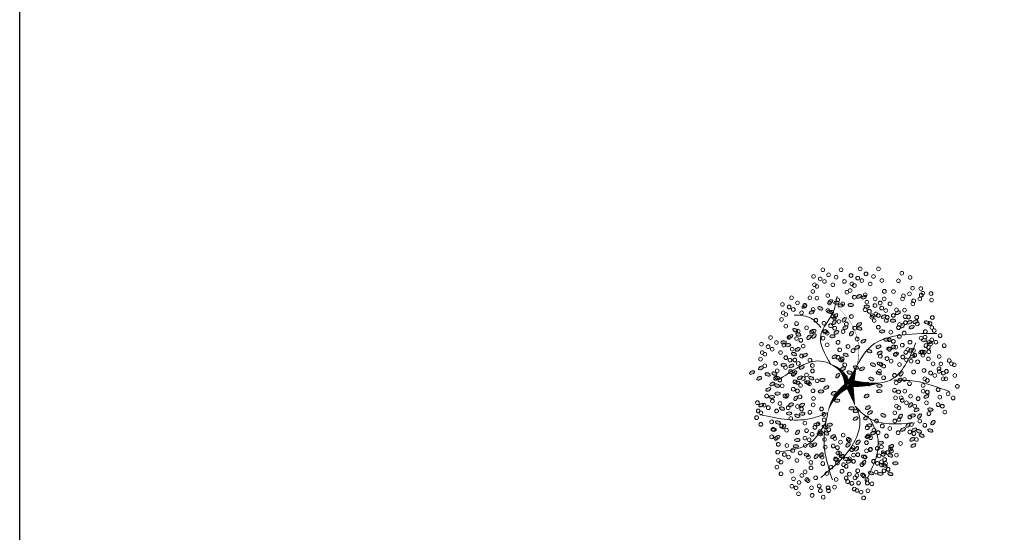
# Model space of a CAD drawing. Header units: millimetres. Extents: x 2197 to 2788, y 425 to 589.
# Tile 36 of 50: x 2620 to 2642, y 502 to 514. Entities that reach past the tile are written whole.
import ezdxf

# ---------------------------------------------------------------- set-up
doc = ezdxf.new("R2010")
doc.units = ezdxf.units.MM
doc.layers.add('01 - Vegetación', color=3, linetype='Continuous', lineweight=0)
doc.layers.add('Cotas', color=3, linetype='Continuous')

# ---------------------------------------------------------------- blocks, each defined once
blk = doc.blocks.new('17')
at = {"layer": '01 - Vegetación'}
for points in [[(4495.84, 1680.23, 1.33, 0.0221, 0.199177), (4489.97, 1684.48, 0.0221, 0.0221, 1.224983)], [(4496.02, 1680.23, 1.33, 0.0221, 0.286986), (4500.47, 1683.82, 0.0221, 0.0221, -1.494927)], [(4497.07, 1679.43, 0.133, 0.0221, 0.381476), (4512.91, 1682.47, 0.0221, 0.0221, -1.841687)], [(4496.02, 1679.76, 1.77, 0.0221, 0), (4491.39, 1678.53, 0.0221, 0.0221, 0)], [(4496.02, 1679.66, 1.77, 0.0221, 0), (4500.28, 1678.15, 0.0221, 0.0221, 0)], [(4496.4, 1679.85, 1.77, 0.0221, 0.074947), (4496.4, 1672.95, 0.0221, 0.0221, 0.762797)]]:
    blk.add_lwpolyline(points, format="xyseb", dxfattribs=at)
for points in [[(4490, 1684.47), (4488.83, 1687.51), (4489.5, 1699.09)], [(4487.73, 1684.98), (4483.44, 1688.25), (4481.42, 1694.81)], [(4497.83, 1680.19), (4501.11, 1685.48), (4497.33, 1694.81)], [(4508.5, 1685.98), (4510.45, 1688), (4511.21, 1691.78)], [(4490, 1684.47), (4482.94, 1685.23), (4475.36, 1683.47)], [(4491.39, 1678.53), (4489.02, 1677.58), (4485.46, 1677.92), (4475.87, 1685.99)], [(4500.47, 1683.82), (4506.92, 1685.99), (4511.46, 1683.47), (4515.25, 1682.46)], [(4491.39, 1678.53), (4489, 1675.9), (4487.73, 1665.57)], [(4496.57, 1678.43), (4497.07, 1670.86), (4505.15, 1665.32)], [(4497.07, 1679.43), (4503.89, 1675.65), (4507.17, 1660.78)], [(4488.74, 1675.4), (4484.7, 1673.64), (4475.11, 1676.16)], [(4497.07, 1670.11), (4496.82, 1665.57), (4494.55, 1658.01)]]:
    blk.add_spline(points, degree=3, dxfattribs=at)
blk = doc.blocks.new('16')
at = {"layer": '01 - Vegetación'}
h = blk.add_hatch(color=40, dxfattribs=at)
h.set_gradient(color1=(255, 191, 0), color2=(223, 255, 127), rotation=180, centered=1, tint=1, name='INVSPHERICAL')
edge = h.paths.add_edge_path()
edge.add_ellipse((4538.847, 1678.642), major_axis=(-0.0033, 0.0777), ratio=0.578492, start_angle=0, end_angle=360, ccw=False)
edge = h.paths.add_edge_path()
edge.add_ellipse((4538.961, 1678.487), major_axis=(-0.0349, 0.0695), ratio=0.578492, start_angle=0, end_angle=360, ccw=False)
edge = h.paths.add_edge_path()
edge.add_ellipse((4538.69, 1678.926), major_axis=(-0.0594, 0.0503), ratio=0.578492, start_angle=0, end_angle=360, ccw=False)
edge = h.paths.add_edge_path()
edge.add_ellipse((4538.676, 1678.266), major_axis=(-0.0033, 0.0777), ratio=0.578492, start_angle=0, end_angle=360, ccw=False)
edge = h.paths.add_edge_path()
edge.add_ellipse((4541.23, 1679.281), major_axis=(0.0274, 0.0728), ratio=0.578492, start_angle=0, end_angle=360, ccw=False)
edge = h.paths.add_edge_path()
edge.add_ellipse((4540.829, 1679.36), major_axis=(-0.0349, 0.0695), ratio=0.578492, start_angle=0, end_angle=360, ccw=False)
edge = h.paths.add_edge_path()
edge.add_ellipse((4541.174, 1679.607), major_axis=(-0.0349, 0.0695), ratio=0.578492, start_angle=0, end_angle=360, ccw=False)
edge = h.paths.add_edge_path()
edge.add_ellipse((4541.072, 1679.421), major_axis=(0.0274, 0.0728), ratio=0.578492, start_angle=0, end_angle=360, ccw=False)
edge = h.paths.add_edge_path()
edge.add_ellipse((4540.113, 1679.632), major_axis=(-0.0349, 0.0695), ratio=0.578492, start_angle=0, end_angle=360, ccw=False)
edge = h.paths.add_edge_path()
edge.add_ellipse((4540.279, 1679.843), major_axis=(-0.0349, 0.0695), ratio=0.578492, start_angle=0, end_angle=360, ccw=False)
edge = h.paths.add_edge_path()
edge.add_ellipse((4540.165, 1679.999), major_axis=(-0.0033, 0.0777), ratio=0.578492, start_angle=0, end_angle=360, ccw=False)
edge = h.paths.add_edge_path()
edge.add_ellipse((4540.499, 1679.956), major_axis=(-0.0033, 0.0777), ratio=0.578492, start_angle=0, end_angle=360, ccw=False)
edge = h.paths.add_edge_path()
edge.add_ellipse((4540.629, 1679.513), major_axis=(-0.0594, 0.0503), ratio=0.578492, start_angle=0, end_angle=360, ccw=False)
edge = h.paths.add_edge_path()
edge.add_ellipse((4540.551, 1680.278), major_axis=(0.0274, 0.0728), ratio=0.578492, start_angle=0, end_angle=360, ccw=False)
edge = h.paths.add_edge_path()
edge.add_ellipse((4539.201, 1679.744), major_axis=(-0.0033, 0.0777), ratio=0.578492, start_angle=0, end_angle=360, ccw=False)
edge = h.paths.add_edge_path()
edge.add_ellipse((4539.14, 1679.893), major_axis=(0.0274, 0.0728), ratio=0.578492, start_angle=0, end_angle=360, ccw=False)
edge = h.paths.add_edge_path()
edge.add_ellipse((4539.208, 1680.126), major_axis=(-0.0033, 0.0777), ratio=0.578492, start_angle=0, end_angle=360, ccw=False)
edge = h.paths.add_edge_path()
edge.add_ellipse((4538.979, 1680.681), major_axis=(-0.0594, 0.0503), ratio=0.578492, start_angle=0, end_angle=360, ccw=False)
edge = h.paths.add_edge_path()
edge.add_ellipse((4538.577, 1680.728), major_axis=(-0.0033, 0.0777), ratio=0.578492, start_angle=0, end_angle=360, ccw=False)
edge = h.paths.add_edge_path()
edge.add_ellipse((4538.926, 1680.033), major_axis=(0.0274, 0.0728), ratio=0.578492, start_angle=0, end_angle=360, ccw=False)
edge = h.paths.add_edge_path()
edge.add_ellipse((4538.95, 1679.842), major_axis=(0.0274, 0.0728), ratio=0.578492, start_angle=0, end_angle=360, ccw=False)
edge = h.paths.add_edge_path()
edge.add_ellipse((4538.621, 1680.191), major_axis=(-0.0349, 0.0695), ratio=0.578492, start_angle=0, end_angle=360, ccw=False)
edge = h.paths.add_edge_path()
edge.add_ellipse((4538.328, 1680.411), major_axis=(0.0274, 0.0728), ratio=0.578492, start_angle=0, end_angle=360, ccw=False)
edge = h.paths.add_edge_path()
edge.add_ellipse((4538.283, 1680.138), major_axis=(-0.0594, 0.0503), ratio=0.578492, start_angle=0, end_angle=360, ccw=False)
edge = h.paths.add_edge_path()
edge.add_ellipse((4538.32, 1679.993), major_axis=(-0.0594, 0.0503), ratio=0.578492, start_angle=0, end_angle=360, ccw=False)
edge = h.paths.add_edge_path()
edge.add_ellipse((4538.755, 1680.687), major_axis=(-0.0033, 0.0777), ratio=0.578492, start_angle=0, end_angle=360, ccw=False)
edge = h.paths.add_edge_path()
edge.add_ellipse((4538.834, 1681.261), major_axis=(-0.0349, 0.0695), ratio=0.578492, start_angle=0, end_angle=360, ccw=False)
edge = h.paths.add_edge_path()
edge.add_ellipse((4539.054, 1681.374), major_axis=(-0.0033, 0.0777), ratio=0.578492, start_angle=0, end_angle=360, ccw=False)
edge = h.paths.add_edge_path()
edge.add_ellipse((4539.147, 1681.076), major_axis=(-0.0594, 0.0503), ratio=0.578492, start_angle=0, end_angle=360, ccw=False)
edge = h.paths.add_edge_path()
edge.add_ellipse((4539.52, 1680.541), major_axis=(-0.0033, 0.0777), ratio=0.578492, start_angle=0, end_angle=360, ccw=False)
edge = h.paths.add_edge_path()
edge.add_ellipse((4539.459, 1680.689), major_axis=(0.0274, 0.0728), ratio=0.578492, start_angle=0, end_angle=360, ccw=False)
edge = h.paths.add_edge_path()
edge.add_ellipse((4539.527, 1680.923), major_axis=(-0.0033, 0.0777), ratio=0.578492, start_angle=0, end_angle=360, ccw=False)
edge = h.paths.add_edge_path()
edge.add_ellipse((4539.265, 1681.244), major_axis=(0.0274, 0.0728), ratio=0.578492, start_angle=0, end_angle=360, ccw=False)
edge = h.paths.add_edge_path()
edge.add_ellipse((4539.188, 1677.478), major_axis=(-0.0594, 0.0503), ratio=0.578492, start_angle=0, end_angle=360, ccw=False)
edge = h.paths.add_edge_path()
edge.add_ellipse((4539.473, 1678.19), major_axis=(0.0274, 0.0728), ratio=0.578492, start_angle=0, end_angle=360, ccw=False)
edge = h.paths.add_edge_path()
edge.add_ellipse((4540.696, 1678.325), major_axis=(0.0274, 0.0728), ratio=0.578492, start_angle=0, end_angle=360, ccw=False)
edge = h.paths.add_edge_path()
edge.add_ellipse((4540.33, 1678.305), major_axis=(-0.0033, 0.0777), ratio=0.578492, start_angle=0, end_angle=360, ccw=False)
edge = h.paths.add_edge_path()
edge.add_ellipse((4540.174, 1678.307), major_axis=(-0.0033, 0.0777), ratio=0.578492, start_angle=0, end_angle=360, ccw=False)
edge = h.paths.add_edge_path()
edge.add_ellipse((4540.488, 1677.717), major_axis=(-0.0594, 0.0503), ratio=0.578492, start_angle=0, end_angle=360, ccw=False)
edge = h.paths.add_edge_path()
edge.add_ellipse((4540.676, 1677.675), major_axis=(-0.0594, 0.0503), ratio=0.578492, start_angle=0, end_angle=360, ccw=False)
edge = h.paths.add_edge_path()
edge.add_ellipse((4539.469, 1677.341), major_axis=(-0.0033, 0.0777), ratio=0.578492, start_angle=0, end_angle=360, ccw=False)
edge = h.paths.add_edge_path()
edge.add_ellipse((4539.773, 1677.406), major_axis=(-0.0594, 0.0503), ratio=0.578492, start_angle=0, end_angle=360, ccw=False)
edge = h.paths.add_edge_path()
edge.add_ellipse((4539.631, 1677.23), major_axis=(-0.0349, 0.0695), ratio=0.578492, start_angle=0, end_angle=360, ccw=False)
edge = h.paths.add_edge_path()
edge.add_ellipse((4539.445, 1677.695), major_axis=(-0.0594, 0.0503), ratio=0.578492, start_angle=0, end_angle=360, ccw=False)
edge = h.paths.add_edge_path()
edge.add_ellipse((4542.676, 1679.136), major_axis=(-0.0033, 0.0777), ratio=0.578492, start_angle=0, end_angle=360, ccw=False)
edge = h.paths.add_edge_path()
edge.add_ellipse((4542.661, 1679.428), major_axis=(-0.0033, 0.0777), ratio=0.578492, start_angle=0, end_angle=360, ccw=False)
edge = h.paths.add_edge_path()
edge.add_ellipse((4542.742, 1679.554), major_axis=(-0.0033, 0.0777), ratio=0.578492, start_angle=0, end_angle=360, ccw=False)
edge = h.paths.add_edge_path()
edge.add_ellipse((4542.776, 1679.728), major_axis=(-0.0349, 0.0695), ratio=0.578492, start_angle=0, end_angle=360, ccw=False)
edge = h.paths.add_edge_path()
edge.add_ellipse((4542.477, 1679.745), major_axis=(0.0274, 0.0728), ratio=0.578492, start_angle=0, end_angle=360, ccw=False)
edge = h.paths.add_edge_path()
edge.add_ellipse((4542.578, 1680.02), major_axis=(0.0274, 0.0728), ratio=0.578492, start_angle=0, end_angle=360, ccw=False)
edge = h.paths.add_edge_path()
edge.add_ellipse((4542.466, 1680.268), major_axis=(-0.0349, 0.0695), ratio=0.578492, start_angle=0, end_angle=360, ccw=False)
edge = h.paths.add_edge_path()
edge.add_ellipse((4542.632, 1680.479), major_axis=(-0.0349, 0.0695), ratio=0.578492, start_angle=0, end_angle=360, ccw=False)
edge = h.paths.add_edge_path()
edge.add_ellipse((4542.359, 1679.577), major_axis=(-0.0594, 0.0503), ratio=0.578492, start_angle=0, end_angle=360, ccw=False)
edge = h.paths.add_edge_path()
edge.add_ellipse((4542.171, 1679.619), major_axis=(-0.0594, 0.0503), ratio=0.578492, start_angle=0, end_angle=360, ccw=False)
edge = h.paths.add_edge_path()
edge.add_ellipse((4542.246, 1679.328), major_axis=(-0.0594, 0.0503), ratio=0.578492, start_angle=0, end_angle=360, ccw=False)
edge = h.paths.add_edge_path()
edge.add_ellipse((4542.369, 1678.498), major_axis=(0.0274, 0.0728), ratio=0.578492, start_angle=0, end_angle=360, ccw=False)
edge = h.paths.add_edge_path()
edge.add_ellipse((4542.902, 1678.749), major_axis=(-0.0349, 0.0695), ratio=0.578492, start_angle=0, end_angle=360, ccw=False)
edge = h.paths.add_edge_path()
edge.add_ellipse((4542.925, 1678.897), major_axis=(-0.0349, 0.0695), ratio=0.578492, start_angle=0, end_angle=360, ccw=False)
edge = h.paths.add_edge_path()
edge.add_ellipse((4542.628, 1678.671), major_axis=(-0.0033, 0.0777), ratio=0.578492, start_angle=0, end_angle=360, ccw=False)
edge = h.paths.add_edge_path()
edge.add_ellipse((4542.11, 1678.896), major_axis=(-0.0349, 0.0695), ratio=0.578492, start_angle=0, end_angle=360, ccw=False)
edge = h.paths.add_edge_path()
edge.add_ellipse((4542.34, 1678.18), major_axis=(-0.0349, 0.0695), ratio=0.578492, start_angle=0, end_angle=360, ccw=False)
edge = h.paths.add_edge_path()
edge.add_ellipse((4538.137, 1679.191), major_axis=(-0.0349, 0.0695), ratio=0.578492, start_angle=0, end_angle=360, ccw=False)
edge = h.paths.add_edge_path()
edge.add_ellipse((4538.099, 1678.758), major_axis=(-0.0594, 0.0503), ratio=0.578492, start_angle=0, end_angle=360, ccw=False)
edge = h.paths.add_edge_path()
edge.add_ellipse((4537.796, 1678.552), major_axis=(0.0274, 0.0728), ratio=0.578492, start_angle=0, end_angle=360, ccw=False)
edge = h.paths.add_edge_path()
edge.add_ellipse((4537.776, 1678.277), major_axis=(-0.0033, 0.0777), ratio=0.578492, start_angle=0, end_angle=360, ccw=False)
edge = h.paths.add_edge_path()
edge.add_ellipse((4539.181, 1678.6), major_axis=(-0.0033, 0.0777), ratio=0.578492, start_angle=0, end_angle=360, ccw=False)
edge = h.paths.add_edge_path()
edge.add_ellipse((4538.502, 1678.968), major_axis=(-0.0594, 0.0503), ratio=0.578492, start_angle=0, end_angle=360, ccw=False)
edge = h.paths.add_edge_path()
edge.add_ellipse((4538.615, 1679.216), major_axis=(-0.0594, 0.0503), ratio=0.578492, start_angle=0, end_angle=360, ccw=False)
edge = h.paths.add_edge_path()
edge.add_ellipse((4538.188, 1679.557), major_axis=(-0.0033, 0.0777), ratio=0.578492, start_angle=0, end_angle=360, ccw=False)
edge = h.paths.add_edge_path()
edge.add_ellipse((4538.203, 1679.265), major_axis=(-0.0033, 0.0777), ratio=0.578492, start_angle=0, end_angle=360, ccw=False)
edge = h.paths.add_edge_path()
edge.add_ellipse((4538.285, 1679.391), major_axis=(-0.0033, 0.0777), ratio=0.578492, start_angle=0, end_angle=360, ccw=False)
edge = h.paths.add_edge_path()
edge.add_ellipse((4538.856, 1679.647), major_axis=(-0.0349, 0.0695), ratio=0.578492, start_angle=0, end_angle=360, ccw=False)
edge = h.paths.add_edge_path()
edge.add_ellipse((4538.272, 1678.751), major_axis=(0.0274, 0.0728), ratio=0.578492, start_angle=0, end_angle=360, ccw=False)
edge = h.paths.add_edge_path()
edge.add_ellipse((4540.863, 1678.985), major_axis=(0.0274, 0.0728), ratio=0.578492, start_angle=0, end_angle=360, ccw=False)
edge = h.paths.add_edge_path()
edge.add_ellipse((4540.823, 1678.811), major_axis=(-0.0349, 0.0695), ratio=0.578492, start_angle=0, end_angle=360, ccw=False)
edge = h.paths.add_edge_path()
edge.add_ellipse((4541.446, 1678.949), major_axis=(-0.0349, 0.0695), ratio=0.578492, start_angle=0, end_angle=360, ccw=False)
edge = h.paths.add_edge_path()
edge.add_ellipse((4540.434, 1680.393), major_axis=(-0.0033, 0.0777), ratio=0.578492, start_angle=0, end_angle=360, ccw=False)
edge = h.paths.add_edge_path()
edge.add_ellipse((4540.419, 1680.685), major_axis=(-0.0033, 0.0777), ratio=0.578492, start_angle=0, end_angle=360, ccw=False)
edge = h.paths.add_edge_path()
edge.add_ellipse((4539.773, 1680.547), major_axis=(-0.0349, 0.0695), ratio=0.578492, start_angle=0, end_angle=360, ccw=False)
edge = h.paths.add_edge_path()
edge.add_ellipse((4539.782, 1680.87), major_axis=(-0.0349, 0.0695), ratio=0.578492, start_angle=0, end_angle=360, ccw=False)
edge = h.paths.add_edge_path()
edge.add_ellipse((4539.668, 1681.126), major_axis=(0.0274, 0.0728), ratio=0.578492, start_angle=0, end_angle=360, ccw=False)
edge = h.paths.add_edge_path()
edge.add_ellipse((4540.336, 1681.276), major_axis=(0.0274, 0.0728), ratio=0.578492, start_angle=0, end_angle=360, ccw=False)
edge = h.paths.add_edge_path()
edge.add_ellipse((4540.381, 1681.413), major_axis=(-0.0349, 0.0695), ratio=0.578492, start_angle=0, end_angle=360, ccw=False)
edge = h.paths.add_edge_path()
edge.add_ellipse((4540.225, 1681.525), major_axis=(-0.0349, 0.0695), ratio=0.578492, start_angle=0, end_angle=360, ccw=False)
edge = h.paths.add_edge_path()
edge.add_ellipse((4540.009, 1681.424), major_axis=(-0.0033, 0.0777), ratio=0.578492, start_angle=0, end_angle=360, ccw=False)
edge = h.paths.add_edge_path()
edge.add_ellipse((4540.106, 1681.258), major_axis=(-0.0033, 0.0777), ratio=0.578492, start_angle=0, end_angle=360, ccw=False)
edge = h.paths.add_edge_path()
edge.add_ellipse((4540.036, 1680.989), major_axis=(-0.0594, 0.0503), ratio=0.578492, start_angle=0, end_angle=360, ccw=False)
edge = h.paths.add_edge_path()
edge.add_ellipse((4539.967, 1680.73), major_axis=(-0.0594, 0.0503), ratio=0.578492, start_angle=0, end_angle=360, ccw=False)
edge = h.paths.add_edge_path()
edge.add_ellipse((4541.92, 1680.217), major_axis=(-0.0033, 0.0777), ratio=0.578492, start_angle=0, end_angle=360, ccw=False)
edge = h.paths.add_edge_path()
edge.add_ellipse((4541.222, 1680.466), major_axis=(-0.0349, 0.0695), ratio=0.578492, start_angle=0, end_angle=360, ccw=False)
edge = h.paths.add_edge_path()
edge.add_ellipse((4541.387, 1680.676), major_axis=(-0.0349, 0.0695), ratio=0.578492, start_angle=0, end_angle=360, ccw=False)
edge = h.paths.add_edge_path()
edge.add_ellipse((4541.251, 1680.784), major_axis=(0.0274, 0.0728), ratio=0.578492, start_angle=0, end_angle=360, ccw=False)
edge = h.paths.add_edge_path()
edge.add_ellipse((4541.818, 1680.659), major_axis=(0.0274, 0.0728), ratio=0.578492, start_angle=0, end_angle=360, ccw=False)
edge = h.paths.add_edge_path()
edge.add_ellipse((4541.942, 1680.743), major_axis=(0.0274, 0.0728), ratio=0.578492, start_angle=0, end_angle=360, ccw=False)
edge = h.paths.add_edge_path()
edge.add_ellipse((4541.762, 1680.886), major_axis=(-0.0349, 0.0695), ratio=0.578492, start_angle=0, end_angle=360, ccw=False)
edge = h.paths.add_edge_path()
edge.add_ellipse((4541.592, 1681.082), major_axis=(-0.0033, 0.0777), ratio=0.578492, start_angle=0, end_angle=360, ccw=False)
edge = h.paths.add_edge_path()
edge.add_ellipse((4541.511, 1680.956), major_axis=(-0.0033, 0.0777), ratio=0.578492, start_angle=0, end_angle=360, ccw=False)
edge = h.paths.add_edge_path()
edge.add_ellipse((4541.775, 1680.201), major_axis=(-0.0594, 0.0503), ratio=0.578492, start_angle=0, end_angle=360, ccw=False)
edge = h.paths.add_edge_path()
edge.add_ellipse((4541.737, 1680.346), major_axis=(-0.0594, 0.0503), ratio=0.578492, start_angle=0, end_angle=360, ccw=False)
edge = h.paths.add_edge_path()
edge.add_ellipse((4541.843, 1679.118), major_axis=(-0.0594, 0.0503), ratio=0.578492, start_angle=0, end_angle=360, ccw=False)
edge = h.paths.add_edge_path()
edge.add_ellipse((4541.881, 1679.551), major_axis=(-0.0349, 0.0695), ratio=0.578492, start_angle=0, end_angle=360, ccw=False)
edge = h.paths.add_edge_path()
edge.add_ellipse((4542.015, 1679.29), major_axis=(-0.0349, 0.0695), ratio=0.578492, start_angle=0, end_angle=360, ccw=False)
edge = h.paths.add_edge_path()
edge.add_ellipse((4541.91, 1679.869), major_axis=(0.0274, 0.0728), ratio=0.578492, start_angle=0, end_angle=360, ccw=False)
edge = h.paths.add_edge_path()
edge.add_ellipse((4541.769, 1679.666), major_axis=(-0.0033, 0.0777), ratio=0.578492, start_angle=0, end_angle=360, ccw=False)
edge = h.paths.add_edge_path()
edge.add_ellipse((4539.676, 1679.115), major_axis=(-0.0033, 0.0777), ratio=0.578492, start_angle=0, end_angle=360, ccw=False)
edge = h.paths.add_edge_path()
edge.add_ellipse((4539.594, 1678.989), major_axis=(-0.0033, 0.0777), ratio=0.578492, start_angle=0, end_angle=360, ccw=False)
edge = h.paths.add_edge_path()
edge.add_ellipse((4539.898, 1679.531), major_axis=(-0.0033, 0.0777), ratio=0.578492, start_angle=0, end_angle=360, ccw=False)
edge = h.paths.add_edge_path()
edge.add_ellipse((4539.697, 1678.641), major_axis=(-0.0349, 0.0695), ratio=0.578492, start_angle=0, end_angle=360, ccw=False)
edge = h.paths.add_edge_path()
edge.add_ellipse((4539.398, 1678.691), major_axis=(-0.0349, 0.0695), ratio=0.578492, start_angle=0, end_angle=360, ccw=False)
edge = h.paths.add_edge_path()
edge.add_ellipse((4539.555, 1678.579), major_axis=(-0.0349, 0.0695), ratio=0.578492, start_angle=0, end_angle=360, ccw=False)
edge = h.paths.add_edge_path()
edge.add_ellipse((4540.714, 1679.167), major_axis=(0.0274, 0.0728), ratio=0.578492, start_angle=0, end_angle=360, ccw=False)
edge = h.paths.add_edge_path()
edge.add_ellipse((4540.549, 1681.79), major_axis=(-0.0349, 0.0695), ratio=0.578492, start_angle=0, end_angle=360, ccw=False)
edge = h.paths.add_edge_path()
edge.add_ellipse((4540.715, 1682.001), major_axis=(-0.0349, 0.0695), ratio=0.578492, start_angle=0, end_angle=360, ccw=False)
edge = h.paths.add_edge_path()
edge.add_ellipse((4540.848, 1681.741), major_axis=(-0.0349, 0.0695), ratio=0.578492, start_angle=0, end_angle=360, ccw=False)
edge = h.paths.add_edge_path()
edge.add_ellipse((4540.661, 1681.542), major_axis=(0.0274, 0.0728), ratio=0.578492, start_angle=0, end_angle=360, ccw=False)
edge = h.paths.add_edge_path()
edge.add_ellipse((4540.684, 1681.351), major_axis=(0.0274, 0.0728), ratio=0.578492, start_angle=0, end_angle=360, ccw=False)
edge = h.paths.add_edge_path()
edge.add_ellipse((4540.56, 1681.267), major_axis=(0.0274, 0.0728), ratio=0.578492, start_angle=0, end_angle=360, ccw=False)
edge = h.paths.add_edge_path()
edge.add_ellipse((4540.528, 1678.539), major_axis=(0.0274, 0.0728), ratio=0.578492, start_angle=0, end_angle=360, ccw=False)
edge = h.paths.add_edge_path()
edge.add_ellipse((4540.38, 1678.647), major_axis=(0.0274, 0.0728), ratio=0.578492, start_angle=0, end_angle=360, ccw=False)
edge = h.paths.add_edge_path()
edge.add_ellipse((4540.034, 1678.678), major_axis=(-0.0349, 0.0695), ratio=0.578492, start_angle=0, end_angle=360, ccw=False)
edge = h.paths.add_edge_path()
edge.add_ellipse((4540.944, 1678.493), major_axis=(0.0274, 0.0728), ratio=0.578492, start_angle=0, end_angle=360, ccw=False)
edge = h.paths.add_edge_path()
edge.add_ellipse((4541.625, 1678.77), major_axis=(-0.0349, 0.0695), ratio=0.578492, start_angle=0, end_angle=360, ccw=False)
edge = h.paths.add_edge_path()
edge.add_ellipse((4541.994, 1678.887), major_axis=(0.0274, 0.0728), ratio=0.578492, start_angle=0, end_angle=360, ccw=False)
edge = h.paths.add_edge_path()
edge.add_ellipse((4541.336, 1678.598), major_axis=(0.0274, 0.0728), ratio=0.578492, start_angle=0, end_angle=360, ccw=False)
edge = h.paths.add_edge_path()
edge.add_ellipse((4539.381, 1678.993), major_axis=(-0.0349, 0.0695), ratio=0.578492, start_angle=0, end_angle=360, ccw=False)
edge = h.paths.add_edge_path()
edge.add_ellipse((4540.938, 1681.079), major_axis=(-0.0033, 0.0777), ratio=0.578492, start_angle=0, end_angle=360, ccw=False)
edge = h.paths.add_edge_path()
edge.add_ellipse((4540.699, 1680.759), major_axis=(-0.0594, 0.0503), ratio=0.578492, start_angle=0, end_angle=360, ccw=False)
edge = h.paths.add_edge_path()
edge.add_ellipse((4540.908, 1680.857), major_axis=(-0.0349, 0.0695), ratio=0.578492, start_angle=0, end_angle=360, ccw=False)
edge = h.paths.add_edge_path()
edge.add_ellipse((4540.863, 1680.561), major_axis=(-0.0349, 0.0695), ratio=0.578492, start_angle=0, end_angle=360, ccw=False)
edge = h.paths.add_edge_path()
edge.add_ellipse((4540.564, 1680.61), major_axis=(-0.0349, 0.0695), ratio=0.578492, start_angle=0, end_angle=360, ccw=False)
edge = h.paths.add_edge_path()
edge.add_ellipse((4539.771, 1681.729), major_axis=(-0.0349, 0.0695), ratio=0.578492, start_angle=0, end_angle=360, ccw=False)
edge = h.paths.add_edge_path()
edge.add_ellipse((4540.968, 1678.302), major_axis=(0.0274, 0.0728), ratio=0.578492, start_angle=0, end_angle=360, ccw=False)
edge = h.paths.add_edge_path()
edge.add_ellipse((4541.908, 1678.227), major_axis=(-0.0033, 0.0777), ratio=0.578492, start_angle=0, end_angle=360, ccw=False)
edge = h.paths.add_edge_path()
edge.add_ellipse((4541.283, 1678.297), major_axis=(-0.0349, 0.0695), ratio=0.578492, start_angle=0, end_angle=360, ccw=False)
edge = h.paths.add_edge_path()
edge.add_ellipse((4541.463, 1678.333), major_axis=(-0.0349, 0.0695), ratio=0.578492, start_angle=0, end_angle=360, ccw=False)
edge = h.paths.add_edge_path()
edge.add_ellipse((4538.021, 1678.159), major_axis=(0.0274, 0.0728), ratio=0.578492, start_angle=0, end_angle=360, ccw=False)
edge = h.paths.add_edge_path()
edge.add_ellipse((4537.772, 1677.992), major_axis=(0.0274, 0.0728), ratio=0.578492, start_angle=0, end_angle=360, ccw=False)
edge = h.paths.add_edge_path()
edge.add_ellipse((4538.082, 1677.841), major_axis=(-0.0033, 0.0777), ratio=0.578492, start_angle=0, end_angle=360, ccw=False)
edge = h.paths.add_edge_path()
edge.add_ellipse((4538.572, 1677.966), major_axis=(-0.0349, 0.0695), ratio=0.578492, start_angle=0, end_angle=360, ccw=False)
edge = h.paths.add_edge_path()
edge.add_ellipse((4538.311, 1677.99), major_axis=(0.0274, 0.0728), ratio=0.578492, start_angle=0, end_angle=360, ccw=False)
edge = h.paths.add_edge_path()
edge.add_ellipse((4538.394, 1678.174), major_axis=(0.0274, 0.0728), ratio=0.578492, start_angle=0, end_angle=360, ccw=False)
edge = h.paths.add_edge_path()
edge.add_ellipse((4538.776, 1677.355), major_axis=(-0.0349, 0.0695), ratio=0.578492, start_angle=0, end_angle=360, ccw=False)
edge = h.paths.add_edge_path()
edge.add_ellipse((4538.597, 1677.319), major_axis=(-0.0349, 0.0695), ratio=0.578492, start_angle=0, end_angle=360, ccw=False)
edge = h.paths.add_edge_path()
edge.add_ellipse((4539.063, 1677.621), major_axis=(-0.0349, 0.0695), ratio=0.578492, start_angle=0, end_angle=360, ccw=False)
edge = h.paths.add_edge_path()
edge.add_ellipse((4539.033, 1676.828), major_axis=(0.0274, 0.0728), ratio=0.578492, start_angle=0, end_angle=360, ccw=False)
edge = h.paths.add_edge_path()
edge.add_ellipse((4539.009, 1677.162), major_axis=(0.0274, 0.0728), ratio=0.578492, start_angle=0, end_angle=360, ccw=False)
edge = h.paths.add_edge_path()
edge.add_ellipse((4538.885, 1677.078), major_axis=(0.0274, 0.0728), ratio=0.578492, start_angle=0, end_angle=360, ccw=False)
edge = h.paths.add_edge_path()
edge.add_ellipse((4539.054, 1677.298), major_axis=(-0.0349, 0.0695), ratio=0.578492, start_angle=0, end_angle=360, ccw=False)
edge = h.paths.add_edge_path()
edge.add_ellipse((4542.221, 1677.913), major_axis=(-0.0033, 0.0777), ratio=0.578492, start_angle=0, end_angle=360, ccw=False)
edge = h.paths.add_edge_path()
edge.add_ellipse((4542.451, 1677.771), major_axis=(-0.0349, 0.0695), ratio=0.578492, start_angle=0, end_angle=360, ccw=False)
edge = h.paths.add_edge_path()
edge.add_ellipse((4541.18, 1677.355), major_axis=(-0.0349, 0.0695), ratio=0.578492, start_angle=0, end_angle=360, ccw=False)
edge = h.paths.add_edge_path()
edge.add_ellipse((4541.671, 1678.102), major_axis=(-0.0033, 0.0777), ratio=0.578492, start_angle=0, end_angle=360, ccw=False)
edge = h.paths.add_edge_path()
edge.add_ellipse((4541.411, 1678.017), major_axis=(-0.0033, 0.0777), ratio=0.578492, start_angle=0, end_angle=360, ccw=False)
edge = h.paths.add_edge_path()
edge.add_ellipse((4542.075, 1677.637), major_axis=(-0.0594, 0.0503), ratio=0.578492, start_angle=0, end_angle=360, ccw=False)
edge = h.paths.add_edge_path()
edge.add_ellipse((4541.252, 1677.826), major_axis=(-0.0349, 0.0695), ratio=0.578492, start_angle=0, end_angle=360, ccw=False)
edge = h.paths.add_edge_path()
edge.add_ellipse((4541.596, 1676.853), major_axis=(-0.0033, 0.0777), ratio=0.578492, start_angle=0, end_angle=360, ccw=False)
edge = h.paths.add_edge_path()
edge.add_ellipse((4541.655, 1677.018), major_axis=(-0.0033, 0.0777), ratio=0.578492, start_angle=0, end_angle=360, ccw=False)
edge = h.paths.add_edge_path()
edge.add_ellipse((4542.033, 1677.371), major_axis=(-0.0349, 0.0695), ratio=0.578492, start_angle=0, end_angle=360, ccw=False)
edge = h.paths.add_edge_path()
edge.add_ellipse((4542.19, 1677.259), major_axis=(-0.0349, 0.0695), ratio=0.578492, start_angle=0, end_angle=360, ccw=False)
edge = h.paths.add_edge_path()
edge.add_ellipse((4542.168, 1676.931), major_axis=(0.0274, 0.0728), ratio=0.578492, start_angle=0, end_angle=360, ccw=False)
edge = h.paths.add_edge_path()
edge.add_ellipse((4542.176, 1677.433), major_axis=(-0.0349, 0.0695), ratio=0.578492, start_angle=0, end_angle=360, ccw=False)
edge = h.paths.add_edge_path()
edge.add_ellipse((4541.313, 1677.094), major_axis=(-0.0349, 0.0695), ratio=0.578492, start_angle=0, end_angle=360, ccw=False)
edge = h.paths.add_edge_path()
edge.add_ellipse((4541.359, 1677.391), major_axis=(-0.0349, 0.0695), ratio=0.578492, start_angle=0, end_angle=360, ccw=False)
edge = h.paths.add_edge_path()
edge.add_ellipse((4540.019, 1676.943), major_axis=(-0.0349, 0.0695), ratio=0.578492, start_angle=0, end_angle=360, ccw=False)
edge = h.paths.add_edge_path()
edge.add_ellipse((4539.641, 1676.826), major_axis=(0.0274, 0.0728), ratio=0.578492, start_angle=0, end_angle=360, ccw=False)
edge = h.paths.add_edge_path()
edge.add_ellipse((4539.262, 1676.754), major_axis=(-0.0594, 0.0503), ratio=0.578492, start_angle=0, end_angle=360, ccw=False)
edge = h.paths.add_edge_path()
edge.add_ellipse((4539.45, 1677.146), major_axis=(-0.0594, 0.0503), ratio=0.578492, start_angle=0, end_angle=360, ccw=False)
at = {"layer": '01 - Vegetación', "extrusion": (0, 0, -1)}
for centre, major_axis in [((4540.549, 1681.79), (-0.0349, 0.0695)), ((4540.715, 1682.001), (-0.0349, 0.0695)), ((4539.771, 1681.729), (-0.0349, 0.0695)), ((4540.225, 1681.525), (-0.0349, 0.0695)), ((4540.848, 1681.741), (-0.0349, 0.0695)), ((4538.834, 1681.261), (-0.0349, 0.0695)), ((4539.054, 1681.374), (-0.0033, 0.0777)), ((4540.009, 1681.424), (-0.0033, 0.0777)), ((4540.106, 1681.258), (-0.0033, 0.0777)), ((4540.381, 1681.413), (-0.0349, 0.0695)), ((4540.938, 1681.079), (-0.0033, 0.0777)), ((4541.511, 1680.956), (-0.0033, 0.0777)), ((4541.592, 1681.082), (-0.0033, 0.0777)), ((4538.577, 1680.728), (-0.0033, 0.0777)), ((4538.755, 1680.687), (-0.0033, 0.0777)), ((4539.527, 1680.923), (-0.0033, 0.0777)), ((4539.782, 1680.87), (-0.0349, 0.0695)), ((4540.419, 1680.685), (-0.0033, 0.0777)), ((4540.908, 1680.857), (-0.0349, 0.0695)), ((4541.387, 1680.676), (-0.0349, 0.0695)), ((4541.762, 1680.886), (-0.0349, 0.0695)), ((4539.52, 1680.541), (-0.0033, 0.0777)), ((4539.773, 1680.547), (-0.0349, 0.0695)), ((4540.434, 1680.393), (-0.0033, 0.0777)), ((4540.564, 1680.61), (-0.0349, 0.0695)), ((4540.863, 1680.561), (-0.0349, 0.0695)), ((4541.222, 1680.466), (-0.0349, 0.0695)), ((4542.632, 1680.479), (-0.0349, 0.0695)), ((4538.621, 1680.191), (-0.0349, 0.0695)), ((4539.208, 1680.126), (-0.0033, 0.0777)), ((4541.92, 1680.217), (-0.0033, 0.0777)), ((4542.466, 1680.268), (-0.0349, 0.0695)), ((4540.165, 1679.999), (-0.0033, 0.0777)), ((4540.279, 1679.843), (-0.0349, 0.0695)), ((4540.499, 1679.956), (-0.0033, 0.0777)), ((4538.188, 1679.557), (-0.0033, 0.0777)), ((4538.856, 1679.647), (-0.0349, 0.0695)), ((4539.201, 1679.744), (-0.0033, 0.0777)), ((4539.898, 1679.531), (-0.0033, 0.0777)), ((4540.113, 1679.632), (-0.0349, 0.0695)), ((4541.174, 1679.607), (-0.0349, 0.0695)), ((4541.769, 1679.666), (-0.0033, 0.0777)), ((4541.881, 1679.551), (-0.0349, 0.0695)), ((4542.742, 1679.554), (-0.0033, 0.0777)), ((4542.776, 1679.728), (-0.0349, 0.0695)), ((4538.203, 1679.265), (-0.0033, 0.0777)), ((4538.285, 1679.391), (-0.0033, 0.0777)), ((4540.829, 1679.36), (-0.0349, 0.0695)), ((4542.015, 1679.29), (-0.0349, 0.0695)), ((4542.661, 1679.428), (-0.0033, 0.0777)), ((4538.137, 1679.191), (-0.0349, 0.0695)), ((4539.381, 1678.993), (-0.0349, 0.0695)), ((4539.594, 1678.989), (-0.0033, 0.0777)), ((4539.676, 1679.115), (-0.0033, 0.0777)), ((4541.446, 1678.949), (-0.0349, 0.0695)), ((4542.676, 1679.136), (-0.0033, 0.0777)), ((4539.398, 1678.691), (-0.0349, 0.0695)), ((4540.034, 1678.678), (-0.0349, 0.0695)), ((4540.823, 1678.811), (-0.0349, 0.0695)), ((4541.625, 1678.77), (-0.0349, 0.0695)), ((4542.11, 1678.896), (-0.0349, 0.0695)), ((4542.628, 1678.671), (-0.0033, 0.0777)), ((4542.902, 1678.749), (-0.0349, 0.0695)), ((4542.925, 1678.897), (-0.0349, 0.0695)), ((4538.847, 1678.642), (-0.0033, 0.0777)), ((4538.961, 1678.487), (-0.0349, 0.0695)), ((4539.181, 1678.6), (-0.0033, 0.0777)), ((4539.555, 1678.579), (-0.0349, 0.0695)), ((4539.697, 1678.641), (-0.0349, 0.0695)), ((4537.776, 1678.277), (-0.0033, 0.0777)), ((4538.676, 1678.266), (-0.0033, 0.0777)), ((4540.174, 1678.307), (-0.0033, 0.0777)), ((4540.33, 1678.305), (-0.0033, 0.0777)), ((4541.283, 1678.297), (-0.0349, 0.0695)), ((4541.463, 1678.333), (-0.0349, 0.0695)), ((4541.671, 1678.102), (-0.0033, 0.0777)), ((4541.908, 1678.227), (-0.0033, 0.0777)), ((4542.34, 1678.18), (-0.0349, 0.0695)), ((4538.082, 1677.841), (-0.0033, 0.0777)), ((4538.572, 1677.966), (-0.0349, 0.0695)), ((4541.252, 1677.826), (-0.0349, 0.0695)), ((4541.411, 1678.017), (-0.0033, 0.0777)), ((4542.221, 1677.913), (-0.0033, 0.0777)), ((4539.063, 1677.621), (-0.0349, 0.0695)), ((4542.451, 1677.771), (-0.0349, 0.0695)), ((4538.597, 1677.319), (-0.0349, 0.0695)), ((4538.776, 1677.355), (-0.0349, 0.0695)), ((4539.054, 1677.298), (-0.0349, 0.0695)), ((4539.469, 1677.341), (-0.0033, 0.0777)), ((4539.631, 1677.23), (-0.0349, 0.0695)), ((4541.18, 1677.355), (-0.0349, 0.0695)), ((4541.359, 1677.391), (-0.0349, 0.0695)), ((4542.033, 1677.371), (-0.0349, 0.0695)), ((4542.176, 1677.433), (-0.0349, 0.0695)), ((4542.19, 1677.259), (-0.0349, 0.0695)), ((4540.019, 1676.943), (-0.0349, 0.0695)), ((4541.313, 1677.094), (-0.0349, 0.0695)), ((4541.655, 1677.018), (-0.0033, 0.0777)), ((4541.596, 1676.853), (-0.0033, 0.0777))]:
    blk.add_ellipse(centre, major_axis=major_axis, ratio=0.578492, start_param=3.141593, end_param=9.424778, dxfattribs=at)
for centre, major_axis in [((4540.661, 1681.542), (0.0274, 0.0728)), ((4539.265, 1681.244), (0.0274, 0.0728)), ((4540.336, 1681.276), (0.0274, 0.0728)), ((4540.56, 1681.267), (0.0274, 0.0728)), ((4540.684, 1681.351), (0.0274, 0.0728)), ((4539.147, 1681.076), (-0.0594, 0.0503)), ((4539.668, 1681.126), (0.0274, 0.0728)), ((4540.036, 1680.989), (-0.0594, 0.0503)), ((4538.979, 1680.681), (-0.0594, 0.0503)), ((4539.459, 1680.689), (0.0274, 0.0728)), ((4539.967, 1680.73), (-0.0594, 0.0503)), ((4540.699, 1680.759), (-0.0594, 0.0503)), ((4541.251, 1680.784), (0.0274, 0.0728)), ((4541.818, 1680.659), (0.0274, 0.0728)), ((4541.942, 1680.743), (0.0274, 0.0728)), ((4538.328, 1680.411), (0.0274, 0.0728)), ((4538.283, 1680.138), (-0.0594, 0.0503)), ((4540.551, 1680.278), (0.0274, 0.0728)), ((4541.737, 1680.346), (-0.0594, 0.0503)), ((4541.775, 1680.201), (-0.0594, 0.0503)), ((4538.32, 1679.993), (-0.0594, 0.0503)), ((4538.926, 1680.033), (0.0274, 0.0728)), ((4538.95, 1679.842), (0.0274, 0.0728)), ((4539.14, 1679.893), (0.0274, 0.0728)), ((4541.91, 1679.869), (0.0274, 0.0728)), ((4542.578, 1680.02), (0.0274, 0.0728)), ((4542.171, 1679.619), (-0.0594, 0.0503)), ((4542.359, 1679.577), (-0.0594, 0.0503)), ((4542.477, 1679.745), (0.0274, 0.0728)), ((4540.629, 1679.513), (-0.0594, 0.0503)), ((4541.072, 1679.421), (0.0274, 0.0728)), ((4541.23, 1679.281), (0.0274, 0.0728)), ((4542.246, 1679.328), (-0.0594, 0.0503)), ((4538.502, 1678.968), (-0.0594, 0.0503)), ((4538.615, 1679.216), (-0.0594, 0.0503)), ((4540.714, 1679.167), (0.0274, 0.0728)), ((4540.863, 1678.985), (0.0274, 0.0728)), ((4541.843, 1679.118), (-0.0594, 0.0503)), ((4538.099, 1678.758), (-0.0594, 0.0503)), ((4538.272, 1678.751), (0.0274, 0.0728)), ((4538.69, 1678.926), (-0.0594, 0.0503)), ((4541.994, 1678.887), (0.0274, 0.0728)), ((4537.796, 1678.552), (0.0274, 0.0728)), ((4540.38, 1678.647), (0.0274, 0.0728)), ((4540.528, 1678.539), (0.0274, 0.0728)), ((4540.944, 1678.493), (0.0274, 0.0728)), ((4541.336, 1678.598), (0.0274, 0.0728)), ((4542.369, 1678.498), (0.0274, 0.0728)), ((4538.021, 1678.159), (0.0274, 0.0728)), ((4538.394, 1678.174), (0.0274, 0.0728)), ((4539.473, 1678.19), (0.0274, 0.0728)), ((4540.696, 1678.325), (0.0274, 0.0728)), ((4540.968, 1678.302), (0.0274, 0.0728)), ((4537.772, 1677.992), (0.0274, 0.0728)), ((4538.311, 1677.99), (0.0274, 0.0728)), ((4539.445, 1677.695), (-0.0594, 0.0503)), ((4540.488, 1677.717), (-0.0594, 0.0503)), ((4540.676, 1677.675), (-0.0594, 0.0503)), ((4542.075, 1677.637), (-0.0594, 0.0503)), ((4539.188, 1677.478), (-0.0594, 0.0503)), ((4539.773, 1677.406), (-0.0594, 0.0503)), ((4538.885, 1677.078), (0.0274, 0.0728)), ((4539.009, 1677.162), (0.0274, 0.0728)), ((4539.45, 1677.146), (-0.0594, 0.0503)), ((4539.033, 1676.828), (0.0274, 0.0728)), ((4539.262, 1676.754), (-0.0594, 0.0503)), ((4539.641, 1676.826), (0.0274, 0.0728)), ((4542.168, 1676.931), (0.0274, 0.0728))]:
    blk.add_ellipse(centre, major_axis=major_axis, ratio=0.578492, dxfattribs=at)
blk = doc.blocks.new('18')
at = {"color": 60}
for centre in [(4488.87, 1699.94), (4490.32, 1699.58), (4492.13, 1699.76), (4487.42, 1699.03), (4489.95, 1699.03), (4491.04, 1697.4), (4491.59, 1698.31), (4493.58, 1697.76), (4500.15, 1698.17), (4501.6, 1699.08), (4502.68, 1698.17), (4503.05, 1698.72), (4504.32, 1697.45), (4504.86, 1698.9), (4478.11, 1695.54), (4479.56, 1695.18), (4481.37, 1695.36), (4483.07, 1695.23), (4484.34, 1695.77), (4484.7, 1696.68), (4486.33, 1696.32), (4487.96, 1696.68), (4490.32, 1695.59), (4492.49, 1696.5), (4497.07, 1694.91), (4497.43, 1695.82), (4499.06, 1695.46), (4500.69, 1695.82), (4503.77, 1696.54), (4505.22, 1695.64), (4506.31, 1696.91), (4476.66, 1694.63), (4479.2, 1694.63), (4480.29, 1693), (4480.83, 1693.91), (4482.82, 1693.36), (4486.15, 1693.42), (4487.06, 1694.51), (4491.04, 1693.06), (4491.95, 1694.87), (4493.58, 1693.78), (4495.8, 1694.37), (4499.79, 1693.65), (4501.93, 1693.6), (4503.05, 1694.73), (4504.68, 1694.01), (4506.31, 1692.92), (4472.31, 1690.83), (4473.58, 1691.37), (4473.94, 1692.28), (4474.77, 1690.7), (4475.57, 1691.92), (4477.21, 1692.28), (4479.56, 1691.19), (4481.74, 1692.1), (4488.69, 1692.51), (4491.3, 1691.07), (4494.68, 1691.06), (4495.05, 1691.97), (4496.68, 1691.6), (4498.31, 1691.97), (4498.88, 1692.56), (4500.66, 1690.88), (4501.39, 1692.69), (4501.42, 1691.65), (4503.77, 1692.2), (4475.16, 1688.77), (4475.39, 1689.02), (4476.3, 1690.11), (4477.08, 1689.41), (4480.29, 1688.66), (4481.19, 1690.47), (4482.82, 1689.38), (4484.06, 1688.54), (4484.42, 1689.44), (4486.05, 1689.08), (4487.68, 1689.44), (4490.76, 1690.17), (4493.41, 1690.52), (4495.88, 1690.38), (4496.26, 1688.46), (4496.5, 1688.71), (4497.4, 1689.79), (4498.18, 1689.1), (4502.29, 1690.16), (4471.96, 1687.88), (4473.62, 1688.01), (4474.01, 1686.34), (4475.8, 1687.11), (4477.93, 1688.11), (4479.13, 1688.13), (4482.79, 1688), (4485.25, 1687.86), (4486.77, 1687.27), (4487.55, 1686.58), (4490.04, 1688.36), (4491.67, 1687.63), (4493.06, 1687.57), (4494.72, 1687.69), (4496.9, 1686.8), (4499.03, 1687.8), (4500.23, 1687.82), (4501.39, 1688.34), (4471.57, 1685.45), (4472.98, 1686.09), (4472.98, 1684.29), (4473.62, 1684.42), (4476.7, 1684.68), (4478.87, 1685.57), (4480.28, 1685.7), (4482.43, 1685.04), (4484.1, 1685.17), (4485.63, 1685.94), (4485.87, 1686.18), (4486.27, 1684.27), (4488.4, 1685.28), (4489.6, 1685.3), (4490.76, 1685.82), (4473.75, 1683.01), (4475.42, 1682.63), (4478.11, 1683.78), (4479, 1682.37), (4479.9, 1682.75), (4481.18, 1682.24), (4482.35, 1682.38), (4482.71, 1683.28), (4484.34, 1682.92), (4474.95, 1680.14), (4481.08, 1681.83), (4483.54, 1681.7), (4484.16, 1680.02), (4485.07, 1681.11), (4473.32, 1678.69), (4474.59, 1679.23), (4475.78, 1678.56), (4476.58, 1679.78), (4477.31, 1677.97), (4480.73, 1678.88), (4482.39, 1679.01), (4483.93, 1679.78), (4472.96, 1675.74), (4474.63, 1675.87), (4476.17, 1676.64), (4476.4, 1676.88), (4481.65, 1676.05), (4478.93, 1673.7), (4482.19, 1673.7), (4477.3, 1672.25), (4478.56, 1672.79), (4479.76, 1672.11), (4480.56, 1673.33), (4481.28, 1671.52), (4482.06, 1670.83)]:
    blk.add_circle(centre, 0.405, dxfattribs=at)
at = {"color": 62}
for centre in [(4508.79, 1693.6), (4510.24, 1694.51), (4511.33, 1693.6), (4511.69, 1694.15), (4512.96, 1692.88), (4513.51, 1694.33), (4506.08, 1691.25), (4507.71, 1690.89), (4509.34, 1691.25), (4512.42, 1691.97), (4513.87, 1691.07), (4514.96, 1692.34), (4504.45, 1689.8), (4505.71, 1690.35), (4508.43, 1689.08), (4511.69, 1690.16), (4513.33, 1689.44), (4507.53, 1687.99), (4510.06, 1687.09), (4512.42, 1687.63), (4514.96, 1688.35), (4475.75, 1680.49), (4477.2, 1681.39), (4478.29, 1680.49), (4478.65, 1681.03), (4480.46, 1681.21), (4473.03, 1678.13), (4474.66, 1677.77), (4476.29, 1678.13), (4479.37, 1678.86), (4479.92, 1679.76), (4480.82, 1677.95), (4481.91, 1679.22), (4471.4, 1676.68), (4472.67, 1677.23), (4475.39, 1675.96), (4478.65, 1677.04), (4480.28, 1676.32), (4483.43, 1676.06), (4484.88, 1675.7), (4486.69, 1675.88), (4474.48, 1674.87), (4477.02, 1673.97), (4479.37, 1674.51), (4481.91, 1675.23), (4481.98, 1675.16), (4484.51, 1675.16), (4485.6, 1673.53), (4486.15, 1674.43), (4488.14, 1673.89), (4477.63, 1671.36), (4478.9, 1671.9), (4479.26, 1672.8), (4480.89, 1672.44), (4482.52, 1672.8), (4484.88, 1671.72), (4487.05, 1672.62), (4480.71, 1669.54), (4481.61, 1670.63), (4486.51, 1670.99), (4488.14, 1669.91), (4483.25, 1668.64), (4485.6, 1669.18)]:
    blk.add_circle(centre, 0.405, dxfattribs=at)
at = {"color": 64}
for centre in [(4514.9, 1686.83), (4516.35, 1687.74), (4517.44, 1686.83), (4517.8, 1687.37), (4519.61, 1687.56), (4512.18, 1684.48), (4515.45, 1684.48), (4518.53, 1685.2), (4519.07, 1686.11), (4519.98, 1684.3), (4521.06, 1685.56), (4510.55, 1683.03), (4511.82, 1683.57), (4513.81, 1684.11), (4514.54, 1682.3), (4517.8, 1683.39), (4519.43, 1682.67), (4513.63, 1681.22), (4516.17, 1680.31), (4518.53, 1680.86), (4521.06, 1681.58), (4489.93, 1669.91), (4491.38, 1669.55), (4493.19, 1669.73), (4488.48, 1669), (4491.01, 1669), (4492.1, 1667.37), (4492.65, 1668.28), (4494.64, 1667.74), (4484.13, 1665.2), (4485.4, 1665.74), (4485.76, 1666.65), (4487.39, 1666.29), (4489.02, 1666.65), (4491.38, 1665.56), (4493.55, 1666.47), (4487.21, 1663.39), (4488.12, 1664.48), (4492.1, 1663.03), (4493.01, 1664.84), (4494.43, 1662.83), (4494.64, 1663.75), (4495.88, 1663.74), (4496.96, 1662.83), (4497.33, 1663.38), (4499.14, 1663.56), (4489.75, 1662.48), (4498.05, 1661.2), (4498.59, 1662.11), (4500.59, 1661.57), (4490.08, 1659.03), (4491.35, 1659.57), (4491.71, 1660.48), (4493.34, 1660.12), (4494.97, 1660.48), (4497.33, 1659.39), (4498.96, 1658.67), (4499.5, 1660.3), (4493.16, 1657.22), (4494.06, 1658.31), (4498.05, 1656.86), (4500.59, 1657.58), (4495.69, 1656.31)]:
    blk.add_circle(centre, 0.405, dxfattribs=at)
at = {"color": 66}
for centre in [(4504.72, 1684.6), (4506.17, 1685.5), (4507.25, 1684.6), (4507.62, 1685.14), (4509.43, 1685.32), (4502, 1682.24), (4505.26, 1682.24), (4508.34, 1682.97), (4508.89, 1683.87), (4509.79, 1682.06), (4510.88, 1683.33), (4500.37, 1680.79), (4501.64, 1681.34), (4503.63, 1681.88), (4504.36, 1680.07), (4507.62, 1681.15), (4509.25, 1680.43), (4503.45, 1678.98), (4505.99, 1678.08), (4508.34, 1678.62), (4510.88, 1679.34), (4515.09, 1678.69), (4516.54, 1679.6), (4517.63, 1678.69), (4517.99, 1679.24), (4519.26, 1677.97), (4519.8, 1679.42), (4512.37, 1676.34), (4514, 1675.98), (4515.63, 1676.34), (4518.71, 1677.06), (4520.16, 1676.16), (4521.25, 1677.43), (4510.74, 1674.89), (4512.01, 1675.43), (4514.73, 1674.17), (4517.99, 1675.25), (4519.62, 1674.53), (4497.55, 1672.33), (4499, 1673.23), (4500.09, 1672.33), (4500.45, 1672.87), (4501.72, 1671.6), (4502.26, 1673.05), (4513.82, 1673.08), (4516.36, 1672.17), (4518.71, 1672.72), (4521.25, 1673.44), (4494.83, 1669.97), (4496.46, 1669.61), (4498.09, 1669.97), (4501.17, 1670.7), (4502.62, 1669.79), (4503.71, 1671.06), (4493.2, 1668.52), (4494.47, 1669.07), (4497.19, 1667.8), (4500.45, 1668.89), (4502.08, 1668.16), (4503.71, 1667.08), (4496.28, 1666.71), (4498.82, 1665.81), (4501.17, 1666.35)]:
    blk.add_circle(centre, 0.405, dxfattribs=at)
at = {"color": 68}
for centre in [(4508.56, 1673.48), (4510.01, 1674.38), (4511.1, 1673.48), (4511.46, 1674.02), (4513.27, 1674.2), (4510.03, 1671.75), (4510.71, 1671.54), (4512.19, 1671.85), (4512.73, 1672.75), (4514.72, 1672.21), (4504.21, 1669.68), (4504.25, 1670.19), (4505.48, 1670.22), (4505.85, 1671.12), (4507.48, 1670.76), (4511.12, 1670.22), (4512.34, 1669.55), (4513.64, 1670.94), (4516.32, 1670.19), (4501.44, 1667.37), (4503.1, 1667.5), (4504.64, 1668.27), (4506.56, 1668.91), (4507.29, 1667.87), (4508.46, 1669.1), (4509.15, 1668.89), (4509.55, 1667.57), (4510.86, 1667.66), (4512.27, 1667.78), (4514.72, 1668.23), (4515.41, 1668.02), (4518.67, 1669.11), (4520.3, 1668.38), (4501.05, 1664.94), (4502.46, 1665.58), (4503.49, 1665.84), (4505.28, 1666.6), (4509.3, 1665.01), (4510.71, 1665.14), (4510.78, 1666.9), (4513.63, 1666), (4514.32, 1665.79), (4515.82, 1666.7), (4517.04, 1666.03), (4519.4, 1666.57), (4502.46, 1663.79), (4503.1, 1663.92), (4503.1, 1663.5), (4504.55, 1663.14), (4506.18, 1664.17), (4506.37, 1663.32), (4507.59, 1663.27), (4514.72, 1664.47), (4515.56, 1664.14), (4515.95, 1663.8), (4516.97, 1664.26), (4501.66, 1662.6), (4503.23, 1662.51), (4504.19, 1662.6), (4504.9, 1662.12), (4505.28, 1660.97), (4505.82, 1661.87), (4507.82, 1661.33), (4508.48, 1661.86), (4509.38, 1662.25), (4510.66, 1661.74), (4514.47, 1661.91), (4515.88, 1662.04), (4497.31, 1658.79), (4498.57, 1659.34), (4498.94, 1660.24), (4500.57, 1659.88), (4502.2, 1660.24), (4504.55, 1659.16), (4506.73, 1660.06), (4500.39, 1656.98), (4501.29, 1658.07)]:
    blk.add_circle(centre, 0.405, dxfattribs=at)
at = {"layer": '01 - Vegetación', "xscale": 7.5, "yscale": 7.5, "zscale": 7.5}
blk.add_blockref('16', (-29556.67, -10914.05), dxfattribs=at)
at = {"layer": '01 - Vegetación'}
blk.add_blockref('17', (0, 0), dxfattribs=at)

msp = doc.modelspace()

# ---------------------------------------------------------------- linework, layer by layer
at = {"layer": 'Cotas'}
msp.add_lwpolyline([(2620.073, 534.006), (2770.335, 534.006), (2770.335, 439.502), (2620.073, 439.502)], close=True, dxfattribs=at)

# ---------------------------------------------------------------- block references
at = {"layer": '01 - Vegetación', "xscale": 0.1021725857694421, "yscale": 0.1021725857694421, "zscale": 0.1021725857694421, "rotation": 90}
msp.add_blockref('18', (2810.129, 46.039), dxfattribs=at)

doc.saveas('drawing.dxf')
